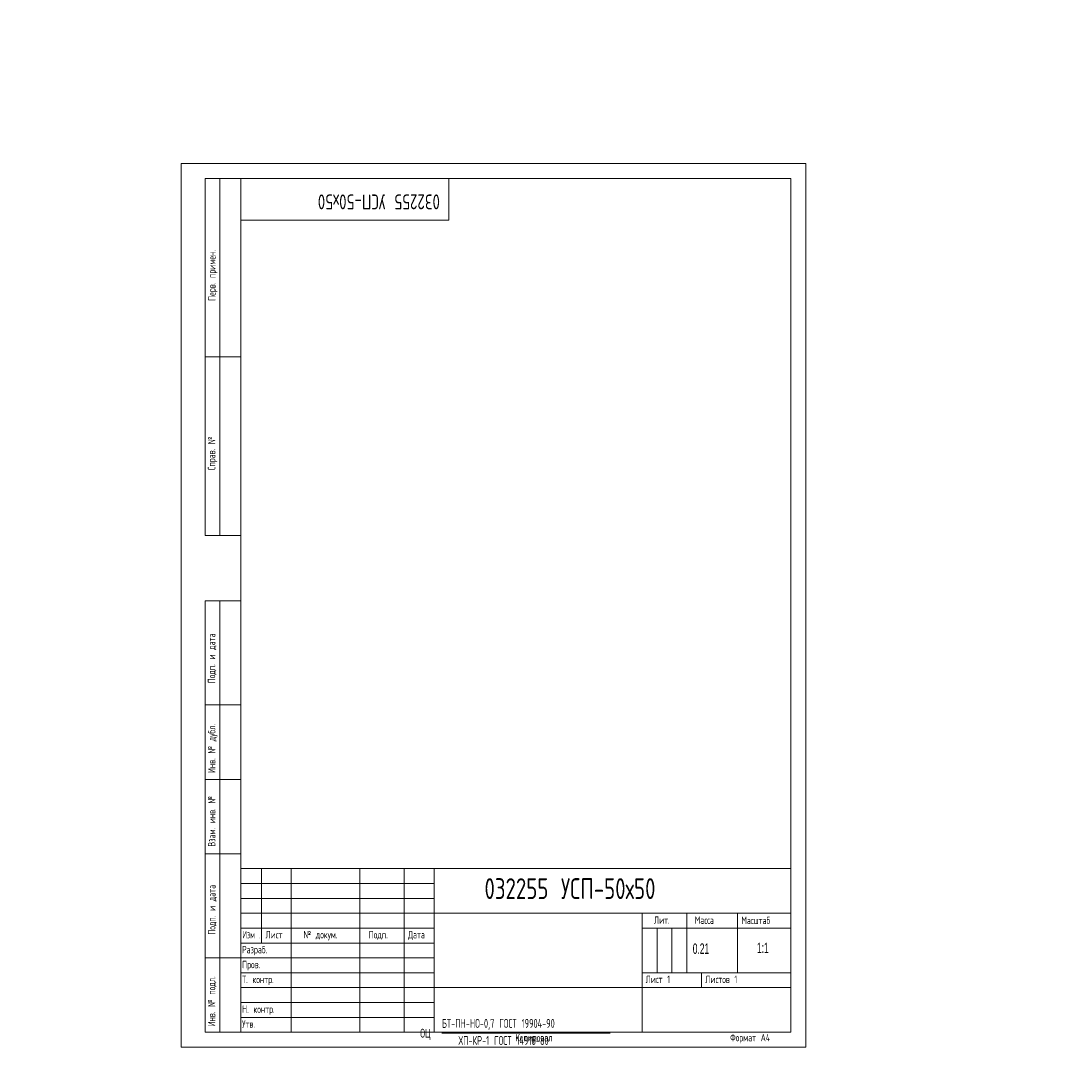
# Model space of a CAD drawing. Header units: millimetres. Extents: x -54 to 5795, y -1527 to 480.
# Tile 2 of 16: x -54 to 299, y -5 to 345. Entities that reach past the tile are written whole.
import ezdxf

# ---------------------------------------------------------------- set-up
doc = ezdxf.new("R2010")
doc.units = ezdxf.units.MM
doc.layers.add('ОСЕВЫЕ', color=7, linetype='Continuous')
doc.styles.add('SLDTEXTSTYLE0', font='TXT', dxfattribs={"width": 0.605})
doc.styles.add('SLDTEXTSTYLE1', font='TXT', dxfattribs={"width": 0.605, "bigfont": 'bigfont'})
doc.styles.add('SLDTEXTSTYLE2', font='TXT', dxfattribs={"width": 0.582204, "bigfont": 'bigfont'})
doc.styles.add('SLDTEXTSTYLE3', font='TXT', dxfattribs={"width": 0.582204})
doc.styles.add('SLDTEXTSTYLE4', font='TXT', dxfattribs={"width": 0.7, "bigfont": 'bigfont'})

# ---------------------------------------------------------------- blocks, each defined once
blk = doc.blocks.new('SW_NOTE_0')
at = {"color": 0, "linetype": 'Continuous', "lineweight": 0}
blk.add_line((7.29, 2.43), (63.85, 2.43), dxfattribs=at)
at = {"color": 0, "linetype": 'Continuous', "lineweight": 0, "char_height": 3, "attachment_point": 1, "style": 'SLDTEXTSTYLE1'}
for s, insert in [('\\M+18441\\M+18453-\\M+18450\\M+1844E-\\M+1844E\\M+1844F-0,7 \\M+18443\\M+1844F\\M+18452\\M+18453 19904-90', (7.29, 7.17)), ('\\M+1844F\\M+18457', (0, 3.87)), ('\\M+18456\\M+18450-\\M+1844B\\M+18451-1 \\M+18443\\M+1844F\\M+18452\\M+18453 14918-80', (12.86, 1.43))]:
    blk.add_mtext(s, dxfattribs=dict(at, insert=insert))
blk = doc.blocks.new('SW_NOTE_1')
at = {"color": 0, "linetype": 'Continuous', "lineweight": 0, "attachment_point": 1}
for s, insert, char_height, style in [('\\M+18449\\M+18478\\M+1847D', (0, 3.22), 2.5, 'SLDTEXTSTYLE2'), ('.', (5.69, 2.32), 1.59, 'SLDTEXTSTYLE3')]:
    blk.add_mtext(s, dxfattribs=dict(at, insert=insert, char_height=char_height, style=style))

msp = doc.modelspace()

# ---------------------------------------------------------------- linework, layer by layer
at = {"color": 7, "linetype": 'Continuous', "lineweight": 15}
for p, q in [((8, 172), (8, 292)), ((20, 292), (8, 292)), ((8, 172), (8, 292)), ((13, 172), (13, 292)), ((13, 172), (13, 292)), ((20, 292), (20, 5)), ((205, 292), (20, 292)), ((20, 292), (20, 5)), ((90, 278), (90, 292)), ((205, 5), (205, 292)), ((20, 278), (90, 278)), ((8, 232), (20, 232)), ((20, 232), (8, 232)), ((8, 172), (20, 172)), ((8, 5), (8, 150)), ((8, 150), (20, 150)), ((13, 5), (13, 150)), ((20, 115), (8, 115)), ((20, 90), (8, 90)), ((20, 65), (8, 65)), ((20, 60), (205, 60)), ((20, 60), (20, 5)), ((27, 35), (27, 60)), ((37, 60), (37, 5)), ((60, 60), (60, 5)), ((75, 60), (75, 5)), ((85, 60), (85, 5)), ((85, 45), (205, 45)), ((155, 45), (155, 5)), ((170, 45), (170, 25)), ((187, 45), (187, 25)), ((20, 40), (85, 40)), ((155, 40), (205, 40)), ((20, 35), (85, 35)), ((8, 30), (20, 30)), ((155, 25), (205, 25)), ((175, 25), (175, 20)), ((85, 20), (205, 20)), ((8, 5), (20, 5)), ((20, 5), (205, 5))]:
    msp.add_line(p, q, dxfattribs=at)
at = {"color": 7, "linetype": 'Continuous', "lineweight": 0}
for p, q in [((20, 55), (85, 55)), ((20, 50), (85, 50)), ((20, 45), (85, 45)), ((160, 40), (160, 25)), ((165, 40), (165, 25)), ((20, 30), (85, 30)), ((20, 25), (85, 25)), ((20, 20), (85, 20)), ((20, 15), (85, 15)), ((20, 10), (85, 10))]:
    msp.add_line(p, q, dxfattribs=at)
at = {"layer": 'ОСЕВЫЕ', "lineweight": 0}
for p, q in [((0, 297), (210, 297)), ((0, 297), (0, 0)), ((210, 297), (210, 0)), ((0, 0), (210, 0))]:
    msp.add_line(p, q, dxfattribs=at)

# ---------------------------------------------------------------- block references
at = {"color": 7, "linetype": 'Continuous', "lineweight": 0}
for name, p in [('SW_NOTE_1', (20.52, 35.82)), ('SW_NOTE_0', (80.37, 2.31))]:
    msp.add_blockref(name, p, dxfattribs=at)

# ---------------------------------------------------------------- texts
at = {"color": 7, "linetype": 'Continuous', "lineweight": 0, "attachment_point": 1}
for s, insert, char_height, rotation, style in [('\\M+18450\\M+18475\\M+18482\\M+18472. \\M+18481\\M+18482\\M+18479\\M+1847D\\M+18475\\M+1847E.', (9.03, 250.83), 2.5, 90, 'SLDTEXTSTYLE1'), ('032255 \\M+18454\\M+18452\\M+18450-50\\M+1848750', (86.99, 281.6), 5, 180, 'SLDTEXTSTYLE4'), ('\\M+18452\\M+18481\\M+18482\\M+18470\\M+18472. \\M+18782', (8.94, 193.84), 2.5, 90, 'SLDTEXTSTYLE1'), ('\\M+18450\\M+18480\\M+18474\\M+18481. \\M+18479 \\M+18474\\M+18470\\M+18484\\M+18470', (8.93, 122.3), 2.5, 90, 'SLDTEXTSTYLE1'), ('\\M+18449\\M+1847E\\M+18472. \\M+18782 \\M+18474\\M+18485\\M+18471\\M+1847C.', (9, 92.12), 2.5, 90, 'SLDTEXTSTYLE1'), ('\\M+18442\\M+18478\\M+18470\\M+1847D. \\M+18479\\M+1847E\\M+18472. \\M+18782', (9.01, 67.4), 2.5, 90, 'SLDTEXTSTYLE1'), ('\\M+18450\\M+18480\\M+18474\\M+18481. \\M+18479 \\M+18474\\M+18470\\M+18484\\M+18470', (9.03, 37.79), 2.5, 90, 'SLDTEXTSTYLE1'), ('\\M+18449\\M+1847E\\M+18472. \\M+18782 \\M+18481\\M+18480\\M+18474\\M+1847C.', (8.94, 6.96), 2.5, 90, 'SLDTEXTSTYLE1')]:
    msp.add_mtext(s, dxfattribs=dict(at, insert=insert, char_height=char_height, rotation=rotation, style=style))
at = {"color": 7, "linetype": 'Continuous', "lineweight": 0}
for s, insert, char_height, attachment_point, style in [('032255 \\M+18454\\M+18452\\M+18450-50\\M+1848750', (101.96, 56.78), 7, 1, 'SLDTEXTSTYLE4'), ('\\M+1844C\\M+18479\\M+18484.', (158.95, 43.93), 2.5, 1, 'SLDTEXTSTYLE1'), ('\\M+1844D\\M+18470\\M+18483\\M+18483\\M+18470', (172.7, 43.93), 2.5, 1, 'SLDTEXTSTYLE1'), ('\\M+1844D\\M+18470\\M+18483\\M+1848A\\M+18484\\M+18470\\M+18471', (188.37, 43.84), 2.5, 1, 'SLDTEXTSTYLE1'), ('\\M+1844C\\M+18479\\M+18483\\M+18484', (28.33, 39.04), 2.5, 1, 'SLDTEXTSTYLE1'), ('\\M+18782 \\M+18474\\M+18480\\M+1847B\\M+18485\\M+1847D.', (41.11, 39.06), 2.5, 1, 'SLDTEXTSTYLE1'), ('\\M+18450\\M+18480\\M+18474\\M+18481.', (63.06, 39.04), 2.5, 1, 'SLDTEXTSTYLE1'), ('\\M+18444\\M+18470\\M+18484\\M+18470', (76.24, 39.05), 2.5, 1, 'SLDTEXTSTYLE1'), ('\\M+18451\\M+18470\\M+18478\\M+18482\\M+18470\\M+18471.', (20.42, 34.03), 2.5, 1, 'SLDTEXTSTYLE1'), ('0.21', (172.01, 34.84), 3.5, 1, 'SLDTEXTSTYLE0'), ('1:1', (195.55, 35.13), 3.5, 2, 'SLDTEXTSTYLE0'), ('\\M+18450\\M+18482\\M+18480\\M+18472.', (20.47, 29.01), 2.5, 1, 'SLDTEXTSTYLE1'), ('\\M+18453. \\M+1847B\\M+18480\\M+1847E\\M+18484\\M+18482.', (20.47, 24.02), 2.5, 1, 'SLDTEXTSTYLE1'), ('\\M+1844C\\M+18479\\M+18483\\M+18484 1', (156.18, 24.05), 2.5, 1, 'SLDTEXTSTYLE1'), ('\\M+1844C\\M+18479\\M+18483\\M+18484\\M+18480\\M+18472 1', (176.24, 24.04), 2.5, 1, 'SLDTEXTSTYLE1'), ('\\M+1844E. \\M+1847B\\M+18480\\M+1847E\\M+18484\\M+18482.', (20.46, 14.02), 2.5, 1, 'SLDTEXTSTYLE1'), ('\\M+18454\\M+18484\\M+18472.', (20.45, 9.01), 2.5, 1, 'SLDTEXTSTYLE1'), ('\\M+1844B\\M+18480\\M+18481\\M+18479\\M+18482\\M+18480\\M+18472\\M+18470\\M+1847C', (112.4, 4.44), 2.5, 1, 'SLDTEXTSTYLE1'), ('\\M+18455\\M+18480\\M+18482\\M+1847D\\M+18470\\M+18484 \\M+184404', (184.58, 4.46), 2.5, 1, 'SLDTEXTSTYLE1')]:
    msp.add_mtext(s, dxfattribs=dict(at, insert=insert, char_height=char_height, attachment_point=attachment_point, style=style))

doc.saveas('drawing.dxf')
